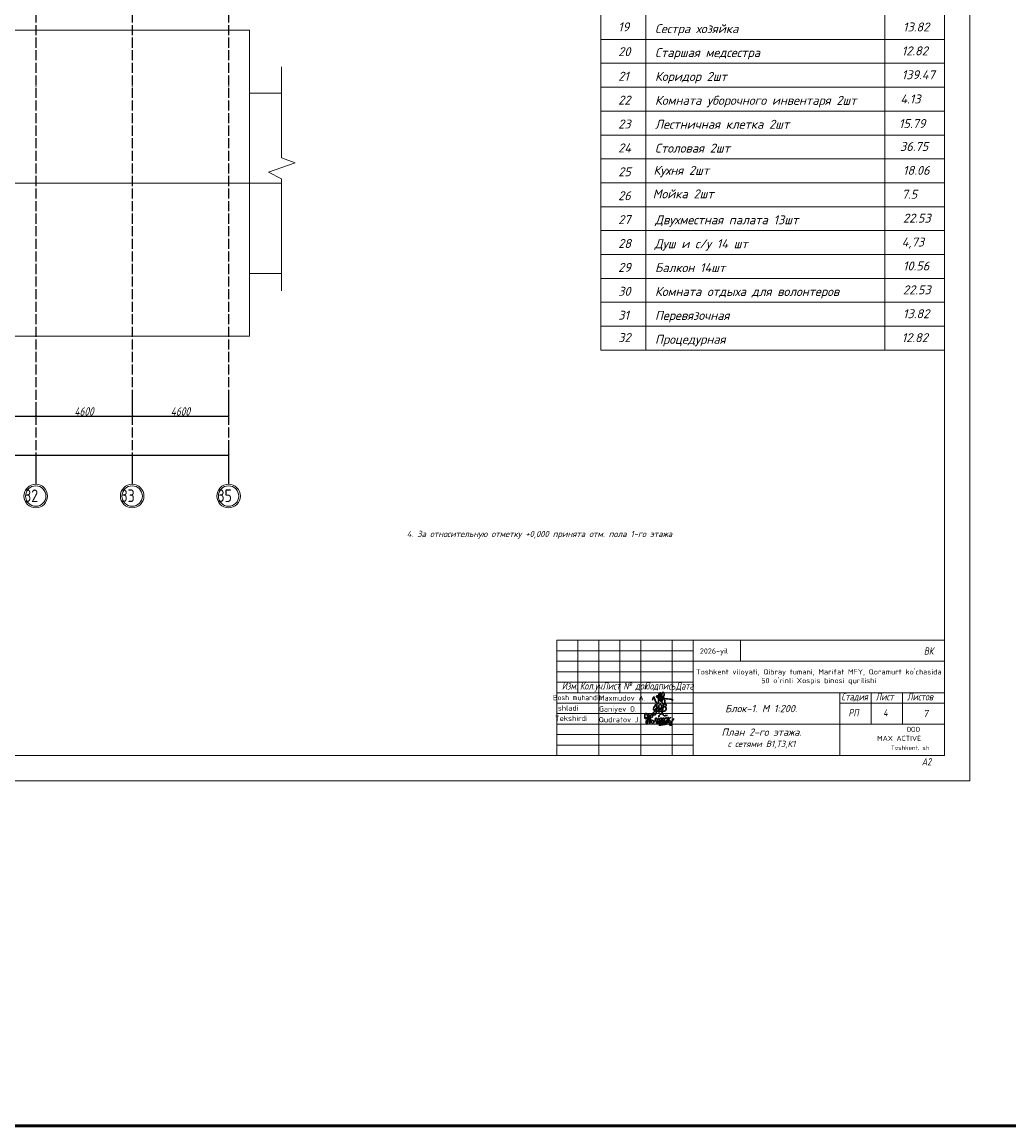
# Model space of a CAD drawing. Extents: x -4445 to 1909585, y 1860 to 289234.
# Tile 79 of 110: x 532863 to 579954, y 169339 to 222020. Entities that reach past the tile are written whole.
import ezdxf
from ezdxf.enums import TextEntityAlignment as Align

# ---------------------------------------------------------------- set-up
doc = ezdxf.new("R2010")
doc.units = 0
doc.header["$LTSCALE"] = 0.5
doc.header["$MEASUREMENT"] = 0
doc.header["$PDMODE"] = 34
doc.header["$PDSIZE"] = 3
doc.linetypes.add('ACAD_ISO04W100', pattern=[30, 24, -3, 0, -3])
doc.layers.get('0').update_dxf_attribs({"linetype": 'CONTINUOUS', "lineweight": 18})
doc.layers.get('DEFPOINTS').update_dxf_attribs({"color": 2, "linetype": 'CONTINUOUS', "lineweight": 13})
doc.layers.add('os', color=3, linetype='CONTINUOUS')
doc.layers.add('ВК', color=7, linetype='CONTINUOUS', lineweight=25)
doc.styles.add('COMPLEX', font='isocpeur.ttf')
doc.styles.add('GOST', font='isocpeur.ttf')
doc.styles.add('Isocpeur', font='isocpeui.ttf', dxfattribs={"height": 250})
doc.styles.get("Standard").update_dxf_attribs({"font": 'spds.shx', "oblique": 15})
doc.styles.add('style1', font='isocpeui.ttf', dxfattribs={"height": 80})
doc.styles.add('ГОСТ 300', font='isocpeui.ttf', dxfattribs={"height": 250})
doc.styles.add('Констр', font='isocpeui.ttf')
doc.dimstyles.new('ISO-25', dxfattribs={"dimtxt": 400, "dimasz": 100, "dimexe": 50, "dimexo": 50, "dimgap": 20, "dimtad": 1, "dimdec": 0, "dimtxsty": 'Standard', "dimblk": 'ARCHTICK', "dimcen": 20, "dimclrd": 1, "dimclre": 1, "dimadec": 0, "dimazin": 0, "dimtfac": 1, "dimtdec": 0, "dimtmove": 0, "dimatfit": 3, "dimldrblk": 'ARCHTICK', "dimfxl": 1, "dimarcsym": 0})

# ---------------------------------------------------------------- blocks, each defined once
blk = doc.blocks.new('_ArchTick')
at = {"color": 0, "linetype": 'ByBlock', "const_width": 0.15}
blk.add_lwpolyline([(-0.5, -0.5), (0.5, 0.5)], dxfattribs=at)
blk = doc.blocks.new('*D2652')
at = {"color": 1, "lineweight": -2, "transparency": 16777216}
for p, q in [((528916, 203978), (528916, 203168)), ((533516, 203829), (533516, 203168)), ((528916, 203218), (533516, 203218))]:
    blk.add_line(p, q, dxfattribs=at)
at = {"layer": 'DEFPOINTS', "color": 0, "transparency": 16777216}
for p in [(528916, 204028), (533516, 203879), (533516, 203218)]:
    blk.add_point(p, dxfattribs=at)
at = {"color": 1, "lineweight": -2, "transparency": 16777216, "xscale": 100, "yscale": 100, "zscale": 100, "rotation": 180}
blk.add_blockref('_ArchTick', (528916, 203218), dxfattribs=at)
at = {"color": 1, "lineweight": -2, "transparency": 16777216, "xscale": 100, "yscale": 100, "zscale": 100}
blk.add_blockref('_ArchTick', (533516, 203218), dxfattribs=at)
at = {"color": 0, "transparency": 16777216, "insert": (531216, 203438), "char_height": 400, "attachment_point": 5}
blk.add_mtext('4600', dxfattribs=at)
blk = doc.blocks.new('*D2653')
at = {"color": 1, "lineweight": -2, "transparency": 16777216}
for p, q in [((538116, 204032), (538116, 203168)), ((533516, 203829), (533516, 203168)), ((533516, 203218), (538116, 203218))]:
    blk.add_line(p, q, dxfattribs=at)
at = {"layer": 'DEFPOINTS', "color": 0, "transparency": 16777216}
for p in [(533516, 203879), (538116, 204082), (538116, 203218)]:
    blk.add_point(p, dxfattribs=at)
at = {"color": 1, "lineweight": -2, "transparency": 16777216, "xscale": 100, "yscale": 100, "zscale": 100, "rotation": 180}
blk.add_blockref('_ArchTick', (533516, 203218), dxfattribs=at)
at = {"color": 1, "lineweight": -2, "transparency": 16777216, "xscale": 100, "yscale": 100, "zscale": 100}
blk.add_blockref('_ArchTick', (538116, 203218), dxfattribs=at)
at = {"color": 0, "transparency": 16777216, "insert": (535816, 203438), "char_height": 400, "attachment_point": 5}
blk.add_mtext('4600', dxfattribs=at)
blk = doc.blocks.new('*D2654')
at = {"color": 1, "lineweight": -2, "transparency": 16777216}
for p, q in [((538116, 204032), (538116, 203168)), ((542716, 204157), (542716, 203168)), ((538116, 203218), (542716, 203218))]:
    blk.add_line(p, q, dxfattribs=at)
at = {"layer": 'DEFPOINTS', "color": 0, "transparency": 16777216}
for p in [(538116, 204082), (542716, 204207), (542716, 203218)]:
    blk.add_point(p, dxfattribs=at)
at = {"color": 1, "lineweight": -2, "transparency": 16777216, "xscale": 100, "yscale": 100, "zscale": 100, "rotation": 180}
blk.add_blockref('_ArchTick', (538116, 203218), dxfattribs=at)
at = {"color": 1, "lineweight": -2, "transparency": 16777216, "xscale": 100, "yscale": 100, "zscale": 100}
blk.add_blockref('_ArchTick', (542716, 203218), dxfattribs=at)
at = {"color": 0, "transparency": 16777216, "insert": (540416, 203438), "char_height": 400, "attachment_point": 5}
blk.add_mtext('4600', dxfattribs=at)
blk = doc.blocks.new('*D2378')
at = {"color": 1, "lineweight": -2, "transparency": 16777216}
for p, q in [((483116, 201675), (483116, 201308)), ((483116, 201358), (542716, 201358)), ((542716, 201675), (542716, 201308))]:
    blk.add_line(p, q, dxfattribs=at)
at = {"layer": 'DEFPOINTS', "color": 0, "transparency": 16777216}
for p in [(483116, 201725), (542716, 201725), (542716, 201358)]:
    blk.add_point(p, dxfattribs=at)
at = {"color": 1, "lineweight": -2, "transparency": 16777216, "xscale": 100, "yscale": 100, "zscale": 100, "rotation": 180}
blk.add_blockref('_ArchTick', (483116, 201358), dxfattribs=at)
at = {"color": 1, "lineweight": -2, "transparency": 16777216, "xscale": 100, "yscale": 100, "zscale": 100}
blk.add_blockref('_ArchTick', (542716, 201358), dxfattribs=at)
at = {"color": 0, "transparency": 16777216, "insert": (512916, 201601), "char_height": 400, "attachment_point": 5}
blk.add_mtext('59600', dxfattribs=at)
blk = doc.blocks.new('A$C4c4061ee')
at = {"color": 184, "lineweight": 30}
blk.add_spline([(-39.7, -7.1), (-36.8, 4), (-34, 7.9), (-31.2, -0.1), (-24.1, -16.2), (-16.7, -23.5), (-13.9, -23.5), (-12.5, -17.9), (-12.5, 12.7), (-8.3, 24.8), (-4.4, 27), (-3.4, 21.4), (-5.7, 12.9), (-4.4, 8), (-4.4, -10), (-2, -12.6), (3.3, -10), (9.6, 6.1), (12.6, 19.5), (7.6, 28.9), (4.7, 26.6), (2.4, 16.6), (1.1, -1.2), (2.9, -14.2), (6.8, -24.8), (10.9, -24.8), (15, -21.3), (16.5, -17.2), (16.5, -9.9), (12, 2), (5.9, 7.4), (-2.7, 10.3), (-10, 12.1), (-17, 12.1), (-21.5, 11.2), (-22.5, 7.7), (-20, 5.4), (-14, 3.7), (-0.7, 1.8), (11, 0.5), (22.2, -1.2), (37.6, -2.6), (43.5, -3.6), (49.3, -4.5), (54.9, -6.4)], degree=3, dxfattribs=at)
blk = doc.blocks.new('Odil Ganiyev')
at = {"color": 184, "lineweight": 30}
for points in [[(278009, -189095), (278081, -189029), (278139, -189055), (278204, -188993)], [(278218, -189288), (278220, -189298), (278251, -189229), (278258, -189294), (278315, -189206), (278295, -189231), (278320, -189288), (278380, -189198), (278355, -189239), (278384, -189286), (278449, -189192), (278428, -189223), (278438, -189281), (278515, -189197), (278494, -189208), (278505, -189282), (278604, -188932), (278563, -189514)], [(278174, -189155), (278173, -189633), (278135, -189699), (278036, -189702), (278008, -189605), (278074, -189469), (278128, -189405), (278218, -189288)], [(278213, -189509), (278316, -189388), (278340, -189483), (278421, -189425), (278521, -189382)]]:
    blk.add_spline(points, degree=3, dxfattribs=at)
for points, knots in [([(278167, -189222), (278181, -189151), (278171, -189084), (278111, -189103), (278093, -189111)], [526.826092, 526.826092, 526.826092, 526.826092, 665.559085, 706.396126, 706.396126, 706.396126, 706.396126]), ([(278396, -189316), (278466, -189243), (278495, -189145), (278487, -189009), (278378, -188944), (278332, -188998), (278319, -189020), (278305, -189050), (278280, -189134), (278300, -189288), (278388, -189386)], [0, 0, 0, 0, 210.331661, 341.544209, 437.993539, 521.209993, 521.209993, 521.209993, 602.643394, 823.015149, 823.015149, 823.015149, 823.015149]), ([(278617, -189118), (278680, -189058), (278780, -189127), (278817, -189262), (278675, -189400), (278595, -189412), (278531, -189410)], [498.211239, 498.211239, 498.211239, 498.211239, 560.962433, 628.560844, 789.184895, 992.203079, 992.203079, 992.203079, 992.203079]), ([(278604, -188939), (278630, -188908), (278658, -188890), (278746, -188897), (278776, -188980), (278743, -189054), (278691, -189101), (278617, -189118)], [0, 0, 0, 0, 59.301687, 137.83445, 232.671471, 306.955654, 371.443461, 371.443461, 371.443461, 371.443461]), ([(278093, -189111), (278063, -189124), (277979, -189180), (277976, -189469), (278121, -189357), (278159, -189260), (278167, -189222)], [0, 0, 0, 0, 84.01965, 319.3343, 434.006974, 519.963926, 519.963926, 519.963926, 519.963926])]:
    blk.add_open_spline(points, degree=3, knots=knots, dxfattribs=at)
blk = doc.blocks.new('A$C77aec0c1')
at = {"color": 184, "lineweight": 30}
for points in [[(-78.4, 25.2), (-78.4, 19.8), (-80.1, 15.4), (-82.7, 15.2), (-85.9, 18.3), (-87.6, 24.6), (-87.6, 33.5), (-85.8, 41.5), (-83.2, 44.9), (-79.5, 45.3), (-74.8, 37.3), (-71.4, 24), (-70.3, 12.8), (-70.6, 1.9), (-72.5, -8.2), (-74.5, -11.9), (-76.7, -12.4), (-79.3, -9.8), (-81.1, -2.5), (-80.5, 2.8), (-78.6, 6.3), (-76.3, 8.1), (-74.2, 8.6)], [(-70.3, 8.8), (-64.2, 15.4), (-63.4, 26), (-64.7, 36.5), (-65.8, 41.1), (-66, 40.4), (-65.4, 38.6), (-63.9, 30.6), (-63.4, 26), (-62.4, 17.4), (-61.3, 7.7), (-60.5, -1.3), (-59.7, -9.1), (-59.2, -11.6), (-59.5, -10.3), (-59.8, -8.8), (-61, 4.4), (-61.6, 9.7), (-62.2, 15.2), (-62.4, 16.8), (-60.5, 15), (-58.2, 15.7), (-56.6, 21.2), (-56.7, 31.2), (-55.8, 37.1), (-53.2, 40), (-50, 39.7), (-45.9, 34.7), (-45.4, 29.7), (-46.3, 25.7), (-48.8, 25), (-50.3, 25.3)], [(-56.6, 20.3), (-55.7, 12.4), (-53.4, 2), (-50.9, -4.5), (-47.7, -7.4), (-43.4, -8.2), (-40.2, -6.5), (-38.7, -1.4), (-39.6, 2.9), (-41.5, 6), (-44.2, 7.7), (-47, 7.2), (-47.6, 5.7)], [(-30.4, 1), (-29.8, 17.4), (-28.4, 20.1), (-25.6, 19.9), (-20.5, 13.6), (-18.9, 4.6), (-17.5, -7.1), (-18.5, -11.1), (-21.9, -11.5), (-24, -7.9), (-23.3, -0.6), (-20.4, 7.3), (-17, 14), (-13.9, 18.7), (-9.6, 18.3), (-6.3, 10.9), (-5, -2.4), (-5, -8.8), (-9, -10.1), (-12.3, -6.5), (-11.2, 0.2), (-8.3, 6.3), (-6.9, 12.8), (-4.7, 17.9), (-0.2, 20.5), (4.2, 17.9), (6, 9.7), (7.1, 1), (7.6, -6.8), (4.7, -8.8), (0.1, -8.1), (-0.1, -1.4), (3.2, 6.9), (7.8, 15.8), (10.6, 19.9), (16, 19.6), (19.3, 13.2), (20.4, 0.9), (19.5, -6.1), (16.8, -9.2), (13.6, -8.5), (11.7, -1), (15.1, 6.9), (19.9, 14.2), (24.4, 19.9), (31, 21.1), (35, 14.6), (36.2, 0.9), (34.1, -5.6), (29.3, -6.4), (26.9, -3.5), (30.5, 6.3), (35.4, 12.4), (39.7, 19.3), (40.4, 25.2), (40.7, 24.3), (43.9, -4.9), (43.8, -3.9), (42.9, 9.7), (43.1, 12.5), (45.5, 16.5), (50.4, 21.1), (52.2, 22.2), (51.2, 21.8)], [(-10.4, 26.1), (-11.3, 30.7), (-5.9, 37.4), (1.2, 43.5), (6.2, 44.3), (10.3, 42.2), (12.4, 38), (15, 34.5), (18.4, 33), (24.9, 33.5), (29.4, 34.6), (33.6, 34.4), (35.1, 34)], [(42.9, 10.8), (45.1, 7.7), (48.3, 5.7), (51.7, 3.7), (54.9, -0.4), (57.8, -5.8), (58.9, -10.7), (58.5, -15.5), (56.8, -17.9), (52, -18.5), (48.4, -18.1), (46.1, -15.6), (45.8, -12.6), (48.1, -9.4), (51.1, -6.3), (54.5, -2.6), (57.9, 1), (62.2, 6.3), (66.5, 12.8), (69.8, 17.8)], [(-11.8, -17.3), (-2.7, -17.5), (7.9, -15.9), (17.6, -14.8), (25.1, -13.1), (30.9, -13.1)]]:
    blk.add_spline(points, degree=3, dxfattribs=at)

msp = doc.modelspace()

# ---------------------------------------------------------------- linework, layer by layer
at = {"color": 0, "lineweight": 9}
for p, q in [((560488.149, 244319.58), (560488.149, 206366.55)), ((562626.549, 244319.58), (562626.549, 206366.55)), ((574031.349, 244319.58), (574031.349, 206366.55)), ((576882.549, 206366.55), (576882.549, 244319.58)), ((560488.149, 221192.79), (576882.549, 221192.79)), ((560488.149, 220052.31), (576882.549, 220052.31)), ((560488.149, 218911.83), (576882.549, 218911.83)), ((560488.149, 217771.35), (576882.549, 217771.35)), ((560488.149, 216630.87), (576882.549, 216630.87)), ((560488.149, 215490.39), (576882.549, 215490.39)), ((560488.149, 214349.91), (576882.549, 214349.91)), ((560488.149, 213209.43), (576882.549, 213209.43)), ((560488.149, 212068.95), (576882.549, 212068.95)), ((560488.149, 210928.47), (576882.549, 210928.47)), ((560488.149, 209787.99), (576882.549, 209787.99)), ((560488.149, 208647.51), (576882.549, 208647.51)), ((560488.149, 207507.03), (576882.549, 207507.03)), ((560488.149, 206366.55), (576882.549, 206366.55))]:
    msp.add_line(p, q, dxfattribs=at)
for p, q in [((543715.854, 207028.622), (543715.854, 221628.622)), ((545242.399, 219891.174), (545242.399, 215536.26)), ((545242.399, 214546.014), (545242.399, 209200.853)), ((545242.399, 214328.622), (523669.217, 214328.622)), ((543715.854, 207028.622), (529915.854, 207028.622)), ((558382.549, 192514.276), (576882.549, 192514.276)), ((558382.549, 192514.276), (558382.549, 187014.276)), ((559382.549, 192514.276), (559382.549, 190014.276)), ((560382.549, 192514.276), (560382.549, 187014.276)), ((561382.549, 192514.276), (561382.549, 190014.276)), ((562382.549, 192514.276), (562382.549, 187014.276)), ((563882.549, 192514.276), (563882.549, 187014.276)), ((564882.549, 192514.276), (564882.549, 187014.276)), ((558382.549, 192014.276), (564882.549, 192014.276)), ((558382.549, 191514.276), (576882.549, 191514.276)), ((558382.549, 191014.276), (564882.549, 191014.276)), ((558382.549, 190514.276), (564882.549, 190514.276)), ((558382.549, 190014.276), (576882.549, 190014.276)), ((571882.549, 190014.276), (571882.549, 187014.276)), ((573382.549, 190014.276), (573382.549, 188514.276)), ((574882.549, 190014.276), (574882.549, 188514.276)), ((558382.549, 189514.276), (564882.549, 189514.276)), ((571882.549, 189514.276), (576882.549, 189514.276)), ((558382.549, 189014.276), (564882.549, 189014.276)), ((558382.549, 188514.276), (576882.549, 188514.276)), ((558382.549, 188014.276), (564882.549, 188014.276)), ((558382.549, 187514.276), (564882.549, 187514.276))]:
    msp.add_line(p, q)
for points in [[(459282.549, 185814.276), (459282.549, 269814.276), (578082.549, 269814.276), (578082.549, 185814.276)], [(463282.549, 187014.276), (463282.549, 268614.276), (576882.549, 268614.276), (576882.549, 187014.276)]]:
    msp.add_lwpolyline(points, close=True)
for points in [[(529915.854, 221628.622), (543715.854, 221628.622)], [(543715.854, 218628.622), (545242.399, 218628.622)], [(545242.399, 215536.26), (545892.628, 215300.256), (544626.881, 214850.081), (545242.399, 214546.014)], [(545242.399, 210028.622), (543715.854, 210028.622)], [(567151.938, 192514.276), (567151.938, 191514.276)]]:
    msp.add_lwpolyline(points)
at = {"layer": 'os', "color": 3, "linetype": 'ACAD_ISO04W100', "ltscale": 40}
for p, q in [((533515.854, 262684.873), (533515.854, 201461.156)), ((538115.854, 262684.873), (538115.854, 201461.156)), ((542715.854, 262684.873), (542715.854, 201461.156))]:
    msp.add_line(p, q, dxfattribs=at)
at = {"layer": 'os', "color": 0}
for p, q in [((533515.854, 201461.156), (533515.854, 199961.156)), ((538115.854, 201461.156), (538115.854, 199961.156)), ((542715.854, 201461.156), (542715.854, 199961.156))]:
    msp.add_line(p, q, dxfattribs=at)
at = {"layer": 'os', "color": 0, "lineweight": 0}
for centre, radius in [((533515.854, 199398.656), 562.5), ((533515.854, 199398.656), 487.5), ((538115.854, 199398.656), 562.5), ((538115.854, 199398.656), 487.5), ((542715.854, 199398.656), 562.5), ((542715.854, 199398.656), 487.5)]:
    msp.add_circle(centre, radius, dxfattribs=at)
at = {"layer": 'ВК', "color": 3, "lineweight": 53, "ltscale": 200}
msp.add_lwpolyline([(118941.7, 169339.3), (1002524.1, 169339.3), (1002524.1, 289233.7), (118941.7, 289233.7)], close=True, dxfattribs=at)

# ---------------------------------------------------------------- block references
at = {"xscale": 0.7326778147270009, "yscale": 0.7326778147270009, "zscale": 0.7326778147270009, "rotation": 351.5695638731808}
msp.add_blockref('Odil Ganiyev', (381858.112, 356314.443), dxfattribs=at)
for name, p, xscale, yscale, zscale in [('A$C4c4061ee', (563365.426, 189738.115), 10.45975922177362, 10.45975922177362, 10.45975922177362), ('A$C77aec0c1', (563347.674, 188624.739), 8.776011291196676, 8.776011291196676, 8.776011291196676)]:
    msp.add_blockref(name, p, dxfattribs=dict(xscale=xscale, yscale=yscale, zscale=zscale))

# ---------------------------------------------------------------- texts
for s, height, style, p in [('19', 427.68, 'ГОСТ 300', (561307.574, 221576.396)), ('Сестра хозяйка', 427.68, 'ГОСТ 300', (563064.691, 221491.343)), ('13.82', 427.68, 'ГОСТ 300', (574898.445, 221571.96)), ('20', 427.68, 'ГОСТ 300', (561307.574, 220394.216)), ('Старшая медсестра', 427.68, 'ГОСТ 300', (563064.691, 220350.863)), ('12.82', 427.68, 'ГОСТ 300', (574838.505, 220431.48)), ('139.47', 427.68, 'ГОСТ 300', (574838.505, 219291)), ('21', 427.68, 'ГОСТ 300', (561307.574, 219221.488)), ('Коридор 2шт', 427.68, 'ГОСТ 300', (563065.015, 219210.383)), ('22', 427.68, 'ГОСТ 300', (561307.574, 218081.008)), ('Комната уборочного инвентаря 2шт', 427.68, 'ГОСТ 300', (563064.691, 218069.903)), ('4.13', 427.68, 'ГОСТ 300', (574774.701, 218135.41)), ('23', 427.68, 'ГОСТ 300', (561307.574, 216940.528)), ('Лестничная клетка 2шт', 427.68, 'ГОСТ 300', (563065.015, 216929.423)), ('15.79', 427.68, 'ГОСТ 300', (574705.28, 216963.413)), ('24', 427.68, 'ГОСТ 300', (561307.574, 215800.048)), ('Столовая 2шт', 427.68, 'ГОСТ 300', (563064.367, 215788.943)), ('36.75', 427.68, 'ГОСТ 300', (574754.92, 215869.56)), ('25', 427.68, 'ГОСТ 300', (561307.574, 214659.568)), ('Кухня 2шт', 427.68, 'ГОСТ 300', (562988.938, 214729.08)), ('18.06', 427.68, 'ГОСТ 300', (574898.445, 214729.08)), ('26', 427.68, 'ГОСТ 300', (561307.574, 213519.088)), ('Мойка 2шт', 427.68, 'ГОСТ 300', (562955.096, 213606.42)), ('7.5', 427.68, 'ГОСТ 300', (574838.505, 213588.6)), ('22.53', 427.68, 'ГОСТ 300', (574898.445, 212448.12)), ('27', 427.68, 'ГОСТ 300', (561307.574, 212378.608)), ('Двухместная палата 13шт', 427.68, 'ГОСТ 300', (563065.015, 212367.503)), ('28', 427.68, 'ГОСТ 300', (561307.574, 211238.128)), ('Душ и с/у 14 шт', 427.68, 'ГОСТ 300', (563044.603, 211227.023)), ('4,73', 427.68, 'ГОСТ 300', (574838.505, 211307.64)), ('29', 427.68, 'ГОСТ 300', (561307.574, 210097.648)), ('Балкон 14шт', 427.68, 'ГОСТ 300', (563065.015, 210086.543)), ('10.56', 427.68, 'ГОСТ 300', (574898.445, 210167.16)), ('30', 427.68, 'ГОСТ 300', (561307.574, 208957.168)), ('Комната отдыха для волонтеров', 427.68, 'ГОСТ 300', (563065.015, 208946.063)), ('22.53', 427.68, 'ГОСТ 300', (574898.445, 209026.68)), ('31', 427.68, 'ГОСТ 300', (561307.574, 207816.688)), ('Перевязочная', 427.68, 'ГОСТ 300', (563064.691, 207805.583)), ('13.82', 427.68, 'ГОСТ 300', (574898.445, 207886.2)), ('32', 427.68, 'ГОСТ 300', (561307.574, 206750.156)), ('Процедурная', 427.68, 'ГОСТ 300', (563064.691, 206665.103)), ('12.82', 427.68, 'ГОСТ 300', (574838.505, 206745.72)), ('Блок-1. М 1:200.', 350, 'style1', (566411.497, 189083.757)), ('7', 342, 'Констр', (575847.56, 188852.692)), ('ООО', 243.5316, 'COMPLEX', (575074.417, 188143.214)), ('MAX ACTIVE', 243.5316, 'COMPLEX', (573666.627, 187711.963))]:
    msp.add_text(s, height=height, dxfattribs=dict(style=style)).set_placement(p)
at = {"ltscale": 50}
for s, p in [('32', (532959.708, 199114.997)), ('33', (537559.708, 199114.997)), ('35', (542183.797, 199114.997))]:
    msp.add_text(s, height=600, dxfattribs=at).set_placement(p)
at = {"lineweight": -3, "style": 'Констр'}
msp.add_text('4. За относительную отметку +0,000 принята отм. пола 1-го этажа ', height=297, dxfattribs=at).set_placement((551219.515, 197442.347))
at = {"color": 0, "linetype": 'Continuous', "lineweight": -2, "style": 'COMPLEX'}
for s, p in [('2026-yil', (565882.076, 192002.756)), ('Ishladi', (558877.632, 189284.438)), ('Tekshirdi', (559075.909, 188791.506))]:
    msp.add_text(s, height=250, dxfattribs=at).set_placement(p, align=Align.MIDDLE_CENTER)
at = {"style": 'style1', "width": 0.8}
for s, p in [('ВК', (575897.043, 191825.81)), ('Изм.', (558619.69, 190163.842)), ('Кол.уч.', (559484.296, 190163.842)), ('Лист', (560554.231, 190163.842)), ('№ док', (561557.79, 190163.842)), ('Подпись', (562557.79, 190163.842)), ('Дата', (564057.79, 190163.842)), ('Стадия', (571960.57, 189646.13)), ('Лист', (573597.184, 189646.13)), ('Листов', (575097.184, 189646.13)), ('РП', (572297.214, 188886.903)), ('4', (573955.154, 188886.79)), ('А2', (575797.043, 186542.58))]:
    msp.add_text(s, height=350, dxfattribs=at).set_placement(p)
at = {"color": 0, "linetype": 'Continuous', "lineweight": -2, "style": 'COMPLEX', "width": 0.85}
msp.add_text('Bosh muhandis', height=250, dxfattribs=at).set_placement((559373.895, 189783.369), align=Align.MIDDLE_CENTER)
at = {"color": 0, "linetype": 'Continuous', "lineweight": -2, "style": 'COMPLEX'}
for s, p in [('Maxmudov A.', (560383.172, 189637.841)), ('Ganiyev O.', (560391.927, 189112.13)), ('Qudratov J.', (560383.172, 188604.795))]:
    msp.add_text(s, height=250, dxfattribs=at).set_placement(p)
at = {"ltscale": 100, "style": 'COMPLEX'}
msp.add_text('Toshkent. sh', height=206.66704, dxfattribs=at).set_placement((576152.627, 187283.765), align=Align.RIGHT)
at = {"color": 7, "lineweight": 50, "char_height": 250, "attachment_point": 4, "style": 'Isocpeur'}
for s, insert, width in [('\\pi697.72727;{\\C0;Ведомость рабочих чертежей основного \\P\\pi3150.85227;комплекта}', (137865.356, 214414.276), 8000), ('\\pi2991.4444;{\\C0;Ссылочные документы}', (139553.599, 203614.276), 9505.04788), ('\\pi1614.42682;{\\C0;ШНК 2.04.01-2022}', (133558.647, 202789.276), 5994.95212), ('\\pi2752.61864;{\\C0;Прилагаемые документы}', (139553.599, 201264.584), 9505.04788), ('\\pi163.06818;{\\C0;Основные показатели систем водоснабжения и \\P\\pi2964.29924;канализации}', (139390.71, 198649.49), 8000)]:
    msp.add_mtext(s, dxfattribs=dict(at, insert=insert, width=width))
at = {"ltscale": 100, "insert": (152636, 214359.8), "char_height": 250, "width": 19702, "attachment_point": 1, "line_spacing_factor": 0.85, "style": 'GOST'}
msp.add_mtext('\\pi1800;Проект разработан на основании чертежей АС и расстановки технологического оборудования, с учетом требований соответствующих нормативных документов, задания на проектирования и технических условий №270/4-1729  от 16.06.2023 года, выданных АО "Тошкент шахар сув таъминоты"\\PИсходные данные:\\P\\pi0;^I^I^IТехническо-экономические показатели:\\P1.^I Площадь застройки -{\\fISOCPEUR|b0|i1|c204|p34;2852,84}  м2\\P2.^IСтроительный объём  -20360.80 м3\\P3.^IПросадочность - I типа\\P4.^IСейсмичность - 8 баллов\\P^I^I^IПожарная безопасность:\\P1.^IКласс ответственности здания......................................................II\\P2.^IСтепень огнестойкости здания......................................................II\\P3.^IКласс по функциональной пожарной опасности.....................Ф1.1\\P\\pi1800;Проектом предусмотрено строительство системы водоснабжения и водоотведения.{\\C1;\\P}^I^I{\\LХолодное водоснабжение.}\\P\\pi0;^IХолодное водоснабжение принято хозяйственно-питьевое Источником хозяйственно бытового водопровода служит  наружная сеть водопровода. \\P^IГарантированный напор - 1,0 атм.\\P^IХолодное водоснабжение принято хозяйственно-питьевое с отдельной противопожарной линией. Количество вводов - один. Хозяйственно-бытовая сеть водоснабжения - тупиковая. Ввод выполняется из оцинкованных стальных обыкновенных водогазопроводных труб ∅50 мм по ГОСТ 3262-75. \\P^IМагистральный трубопровод (лежак),  стояки и подводки воды к санитарно-техническим приборам выполняются из полипропиленовых труб PP-R PN10. Магистральный трубопровод прокладываются под потолком техподполья. Стояки прокладываются скрыто в шахтах совместно со стояками канализации. Подводка труб к сан-тех приборам выполняется скрыто в штробах. Каждый стояк и поэтажное ответвление имеет свою запорную арматуру. Перед заделкой штроб необходимо провести гидравлическое испытание трубопроводов.\\P^IДля учета водопотребления установлен ультразвуковой счетчик воды с модулем передачи данных.\\P^I^I{\\LПротивопожарный водопровод. \\P}^IПротивопожарная сеть - принята тупиковой. Противопожарный водопровод выполняется из стальных электросварных труб ∅57мм мм.  Внутреннее пожаротушение осуществляется пожарными кранами ∅50 мм, диаметр спрыска наконечника пожарного ствола - 16 мм, длина рукавов - 20 м. Пожарные краны размещаются в специальных шкафах навесного ШПК-320Н и встраиваемого типа ШПК-320В размерами 1300х540х300 (ВхШхГ). Каждый пожарный шкаф оснащается двумя порошковыми огнетушителями ОП-5.\\P^IРасход воды на внутреннее пожаротушение составляет в одну струю по 2,6 л/сек. \\P^IСтальные трубопроводы окрашиваются масляной краской за 2 раза. \\P^IРасход воды на наружнее пожаротушение составляет 20 л/сек и осуществляется от пожарных гидрантов существующей городской сети водопровода.\\P^I^I{\\LГорячее водоснабжение. }\\P^IГорячее водоснабжение принято циркуляционным - от вертикальных накопительных бойлеров косвенного нагрева с контуром подключения солнечных коллекторов. Основным источником тепла для бойлеров ГВС служит тепловая сеть. Трубопроводы горячего водоснабжения выполняются из и PP-RCT труб  PN20. Магистральные циркуляционные трубопроводы прокладываются открыто под потолком цокольного этажа. Подводки к сан-тех приборам прокладываются аналогично подводящим трубопроводам холодного водоснабжения. Альтернативным источником тепла для бойлеров в теплое время года и в ясную погоду служат солнечные коллекторы, устанавливаемые на кровле здания. Монтаж и точный угол наклона коллекторов выполнить по требованиям изготовителя водонагревателей. Допускается установка коллекторов отличной от проекта в соответствии с требованиями завода- изготовителя. Трубопроводы теплоснабжения выполняются из медных труб. \\P^IТеплоносителем для солнечных коллекторов служит водный раствор гликоля (антифриз). нормальной работы контура теплоснабжения и горячего водоснабжения устанавливаются циркуляционные насосы (1 раб. 1 резервный), а также контроллер управления гелиосистемой.\\P^IВсе трубопроводы, прокладываемые по чердаку, а также трубопроводны горячего водоснабжения и циркуляции (за исключение подводок к сантехприборам) покрваются теплоизоячцйионными материалами.\\P^I^I{\\LКанализация}\\P^IВ проекте принята самотёчная система хозяйственно-бытовой канализации. Внутренние сети канализации К1 выполняются из безнапорных полипропиленовых труб ∅50-110мм. Трубы канализации прокладываются под потолком цокольного этажа, а также частично открыто по стенам. \\P^IСтояки прокладываются в шахтах. Все санитарно-технические приборы оборудуются гидравлическими затворам - сифонами. \\P^IВыпуски канализации  выводятся к смотровым колодцам.\\P^IРасчетные расходы определены согласно ШНК 2.04.01-2022. "Внутренний водопровод и канализация зданий."  ', dxfattribs=at)
at = {"color": 7, "lineweight": 15, "insert": (134338.013, 191506.705), "char_height": 250, "width": 18142.31253, "attachment_point": 1, "style": 'Isocpeur'}
msp.add_mtext('\\pi7094.07293;{\\C0;УКАЗАНИЯ ПО МОНТАЖУ\\P\\pi0;1.^I Монтаж, испытание и приемку внутреннего водопровода выполнить в соответствии с КМК 3.05.01-97.\\P Напорные трубопроводы В1 после монтажа испытать гидравлическим способом и произвести промывку и дезинфекцию системы.\\PВеличина испытательного давления трубопроводов системы В1 - 0,2 MPa.\\P Самотечные трубопроводы после монтажа испытать гидростатическим способом. Величина испытательного давления трубопроводов системы К1 - 0,04 MPa. \\P2.^I При производстве работ необходимо составление актов освидетельствования скрытых работ на гидравлическое испытание, оформленным по формам, указанным в приложении к КМК3.05.01-97.\\P} 4  В местах прохода через стены трубопроводы прокладывать в гильзах.', dxfattribs=at)
at = {"insert": (570882.549, 190764.276), "char_height": 250, "width": 12000, "attachment_point": 5, "style": 'COMPLEX'}
msp.add_mtext("Toshkent viloyati, Qibray tumani, Marifat MFY, Qoramurt ko'chasida \\P50 o’rinli Xospis binosi qurilishi", dxfattribs=at)
at = {"ltscale": 200, "insert": (568149.657, 188306.8), "char_height": 350, "width": 4151.98239, "attachment_point": 2, "style": 'style1'}
msp.add_mtext('План 2-го этажа.  {\\H0.85714x;с сетями В1,Т3,К1}', dxfattribs=at)

# ---------------------------------------------------------------- dimensions: what is measured, and where the dimension line sits
for base, p1, p2, picture, middle in [((533515.854, 203217.863), (528915.854, 204028.318), (533515.854, 203879.148), '*D2652', (531215.854, 203437.863)), ((538115.854, 203217.863), (533515.854, 203879.148), (538115.854, 204082.245), '*D2653', (535815.854, 203437.863)), ((542715.854, 203217.863), (538115.854, 204082.245), (542715.854, 204207.105), '*D2654', (540415.854, 203437.863))]:
    dim = msp.add_linear_dim(base=base, p1=p1, p2=p2, dimstyle='ISO-25', override={"dimtmove": 1})
    dim.commit()
    dim.dimension.update_dxf_attribs({"geometry": picture, "text_midpoint": middle})
dim = msp.add_linear_dim(base=(542715.854, 201358.158), p1=(483115.854, 201725.102), p2=(542715.854, 201725.102), dimstyle='ISO-25')
dim.commit()
dim.dimension.update_dxf_attribs({"geometry": '*D2378', "text_midpoint": (512915.854, 201601.308)})

doc.saveas('drawing.dxf')
